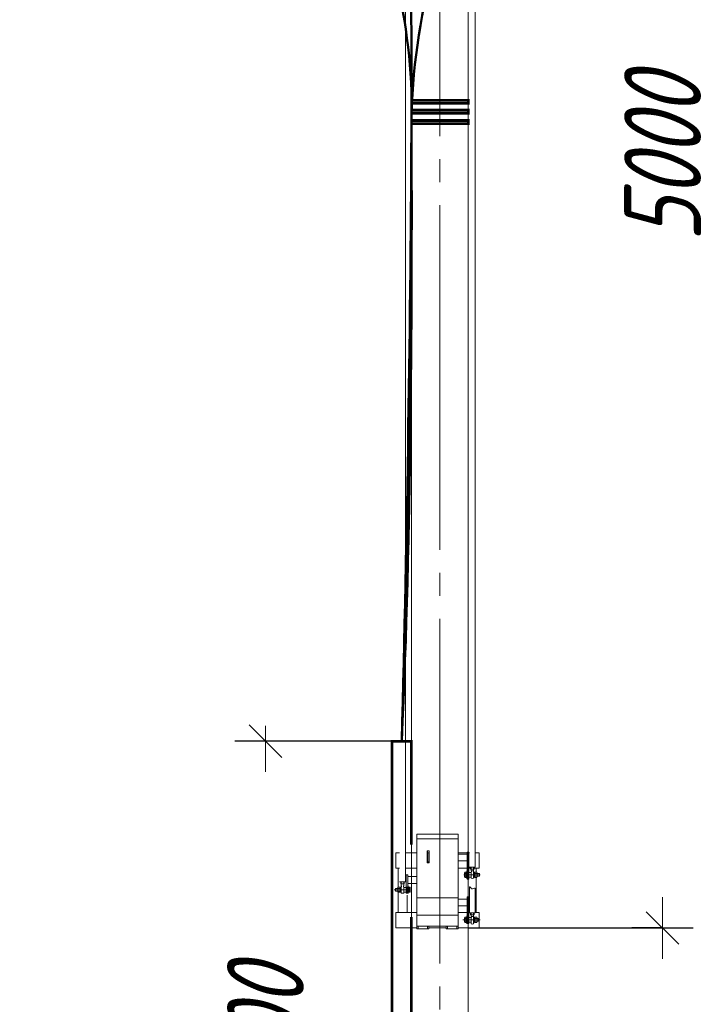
# Model space of a CAD drawing. Header units: millimetres. Extents: x 0 to 630, y 0 to 297.
# Tile 14 of 22: x 197 to 241, y 112 to 176. Entities that reach past the tile are written whole.
import ezdxf

# ---------------------------------------------------------------- set-up
doc = ezdxf.new("R2010")
doc.units = ezdxf.units.MM
for name, pattern in [('K5LT32797', [0]), ('K5LT32803', [0]), ('K5LT_AXLED', [26.939054, 22.439054, -1.5, 1.5, -1.5]), ('K5LT_BASIC', [0]), ('K5LT_THIN', [0]), ('K5LT_THIN_INCLUDED_TO_HATCHING', [0])]:
    doc.linetypes.add(name, pattern=pattern)
doc.layers.add('Системный слой', color=7, linetype='Continuous')
doc.styles.add('KDIMTEXTSTYLE', font='GOST_AU.SHX', dxfattribs={"width": 0.96, "oblique": 15, "height": 5})
doc.dimstyles.new('KDIMSTYLE (0.02)', dxfattribs={"dimtxt": 5, "dimasz": 1, "dimexe": 2, "dimexo": 0, "dimgap": 1, "dimtad": 1, "dimlfac": 50, "dimtxsty": 'KDIMTEXTSTYLE', "dimsah": 1, "dimcen": 0, "dimdle": 1, "dimadec": 0, "dimazin": 0, "dimtfac": 0.667, "dimtmove": 0, "dimatfit": 3, "dimfxl": 1, "dimtvp": 1, "dimtolj": 1, "dimtzin": 0, "dimarcsym": 0})

# ---------------------------------------------------------------- blocks, each defined once
blk = doc.blocks.new('U3')
at = {"layer": 'Системный слой', "color": 7, "linetype": 'K5LT32803', "lineweight": 50}
for p, q in [((222.253, 119.672), (222.288, 119.672)), ((222.253, 119.297), (222.253, 119.672)), ((222.289, 119.297), (222.253, 119.297)), ((222.288, 119.672), (222.289, 119.297))]:
    blk.add_line(p, q, dxfattribs=at)
blk = doc.blocks.new('U4')
at = {"layer": 'Системный слой', "color": 7, "linetype": 'K5LT32803', "lineweight": 50}
for p, q in [((226.111, 120.642), (226.075, 120.642)), ((226.075, 120.642), (226.075, 120.267)), ((226.111, 120.267), (226.111, 120.642)), ((226.075, 120.267), (226.111, 120.267))]:
    blk.add_line(p, q, dxfattribs=at)
blk = doc.blocks.new('U5')
at = {"layer": 'Системный слой', "color": 7, "linetype": 'K5LT32803', "lineweight": 50}
for p, q in [((226.111, 117.713), (226.075, 117.713)), ((226.075, 117.713), (226.075, 117.339)), ((226.075, 117.339), (226.111, 117.338)), ((226.111, 117.338), (226.111, 117.713))]:
    blk.add_line(p, q, dxfattribs=at)
blk = doc.blocks.new('KDIMARROW_03')
at = {"layer": 'Системный слой', "color": 0, "linetype": 'K5LT_THIN', "lineweight": 18}
for p, q in [((-1.061, -1.061), (1.061, 1.061)), ((0, 0), (-1, 0)), ((0, 0), (2, 0))]:
    blk.add_line(p, q, dxfattribs=at)

msp = doc.modelspace()

# ---------------------------------------------------------------- linework, layer by layer
at = {"layer": 'Системный слой', "color": 7, "linetype": 'K5LT_AXLED', "lineweight": 18}
msp.add_line((224.34049, 33.86288), (224.34049, 271.81437), dxfattribs=at)
at = {"layer": 'Системный слой', "color": 7, "linetype": 'K5LT_THIN_INCLUDED_TO_HATCHING', "lineweight": 18}
for p, q in [((222.49049, 212.11711), (222.49049, 41.15353)), ((226.19049, 212.11711), (226.19049, 41.15353)), ((222.84709, 123.10625), (222.84709, 116.93744)), ((222.84709, 123.10625), (225.52262, 123.10625)), ((225.52262, 123.10625), (225.52262, 116.93744)), ((222.84709, 122.8021), (225.52262, 122.8021)), ((221.72232, 121.88057), (221.46472, 121.88057)), ((221.46472, 121.88057), (221.4661, 120.88171)), ((222.84709, 121.88057), (222.10361, 121.88057)), ((223.50681, 122.01798), (223.64878, 122.01798)), ((223.50681, 122.01798), (223.50681, 121.24562)), ((223.54272, 122.01798), (223.54272, 121.24562)), ((223.54272, 121.89076), (223.61407, 121.89076)), ((223.61407, 121.89076), (223.61407, 121.29945)), ((223.64878, 122.01798), (223.64878, 121.24562)), ((226.11086, 121.88057), (225.52262, 121.88057)), ((226.11086, 121.94105), (226.21788, 121.94105)), ((226.11086, 121.94105), (226.11086, 120.17771)), ((226.21788, 121.94105), (226.21788, 120.17771)), ((226.2661, 121.88057), (226.21788, 121.88057)), ((226.90498, 121.88057), (226.64738, 121.88057)), ((226.90498, 121.88057), (226.90498, 120.88171)), ((223.50681, 121.24562), (223.64878, 121.24562)), ((223.54272, 121.29945), (223.61407, 121.29945)), ((225.52262, 121.81092), (226.11086, 121.81092)), ((225.52262, 121.365), (226.11086, 121.365)), ((221.71637, 120.88171), (221.4661, 120.88171)), ((221.62392, 119.65007), (221.62675, 120.88171)), ((222.84709, 120.88171), (222.09765, 120.88171)), ((226.11086, 120.88171), (225.52262, 120.88171)), ((225.95052, 120.58963), (225.95014, 120.3198)), ((225.96895, 120.62146), (225.95052, 120.58963)), ((226.07542, 120.62132), (225.96895, 120.62146)), ((226.07496, 120.28777), (226.07542, 120.62132)), ((226.34231, 120.88171), (226.21788, 120.88171)), ((226.21809, 120.60596), (226.37862, 120.60574)), ((226.64738, 120.94951), (226.2661, 120.94951)), ((226.34231, 120.94952), (226.34231, 120.82265)), ((226.4443, 120.82265), (226.34231, 120.82265)), ((226.37854, 120.36494), (226.37862, 120.60574)), ((226.37857, 120.64586), (226.37857, 120.36254)), ((226.37866, 120.94952), (226.37867, 120.70554)), ((226.37867, 120.70554), (226.38842, 120.70554)), ((226.38842, 120.70554), (226.38842, 120.65562)), ((226.38842, 120.70554), (226.45674, 120.70554)), ((226.57117, 120.82265), (226.4443, 120.82265)), ((226.52505, 120.70554), (226.45674, 120.70554)), ((226.52218, 120.65263), (226.52473, 120.65059)), ((226.52473, 120.65059), (226.52727, 120.64957)), ((226.52505, 120.70554), (226.52505, 120.65562)), ((226.53481, 120.70554), (226.52505, 120.70554)), ((226.52727, 120.64957), (226.52982, 120.64907)), ((226.52982, 120.64907), (226.53236, 120.64754)), ((226.53236, 120.64754), (226.53236, 120.64703)), ((226.53481, 120.94952), (226.53481, 120.70554)), ((226.53491, 120.64586), (226.53491, 120.36254)), ((226.53543, 120.64092), (226.53491, 120.26634)), ((226.5711, 120.64087), (226.53543, 120.64092)), ((226.57059, 120.26629), (226.5711, 120.64087)), ((226.57103, 120.58825), (226.57066, 120.31891)), ((226.61562, 120.58819), (226.57103, 120.58825)), ((226.57117, 120.94952), (226.57117, 120.82265)), ((226.90498, 120.88171), (226.57117, 120.88171)), ((226.61525, 120.31707), (226.61562, 120.58997)), ((226.61525, 120.31885), (226.61562, 120.58819)), ((226.61562, 120.58997), (226.63317, 120.62027)), ((226.63317, 120.62027), (226.74086, 120.62012)), ((226.70259, 120.88171), (226.70318, 120.62017)), ((226.74086, 120.62012), (226.75832, 120.58977)), ((226.75832, 120.58977), (226.75794, 120.31687)), ((226.917, 120.54229), (226.75826, 120.54251)), ((226.91676, 120.36392), (226.917, 120.54229)), ((222.09765, 119.99885), (221.71637, 119.99885)), ((221.79258, 119.99886), (221.79258, 119.87199)), ((221.82894, 119.99886), (221.82894, 119.73586)), ((221.98508, 119.99886), (221.98508, 119.73586)), ((222.02144, 119.99886), (222.02144, 119.87199)), ((222.14587, 120.46329), (222.25289, 120.46329)), ((222.14587, 120.46329), (222.25289, 120.46329)), ((222.14587, 120.46329), (222.14587, 119.26104)), ((222.25289, 120.46329), (222.25289, 119.26104)), ((222.84113, 120.33858), (222.25289, 120.33858)), ((225.89369, 120.45485), (226.96013, 120.4531)), ((225.95014, 120.3198), (225.96849, 120.28791)), ((226.07507, 120.37115), (225.95021, 120.37132)), ((226.0753, 120.53793), (225.95044, 120.5381)), ((225.96849, 120.28791), (226.07496, 120.28777)), ((226.21788, 120.17771), (226.11086, 120.17771)), ((226.21767, 120.30273), (226.37821, 120.30251)), ((226.37821, 120.30251), (226.37829, 120.36494)), ((226.37857, 120.36254), (226.37857, 120.23665)), ((226.53491, 120.36254), (226.53491, 120.23666)), ((226.53491, 120.26634), (226.57059, 120.26629)), ((226.57066, 120.31891), (226.61525, 120.31885)), ((226.57084, 120.45358), (226.61546, 120.46975)), ((226.63271, 120.28672), (226.61525, 120.31707)), ((226.61532, 120.37013), (226.75802, 120.36993)), ((226.61555, 120.53691), (226.75825, 120.53671)), ((226.7404, 120.28657), (226.63271, 120.28672)), ((226.70394, 120.28662), (226.70916, 117.99197)), ((226.75794, 120.31687), (226.7404, 120.28657)), ((226.75801, 120.36414), (226.91676, 120.36392)), ((222.4282, 119.48465), (221.36176, 119.48291)), ((221.44675, 119.57223), (221.6055, 119.57245)), ((221.447, 119.39387), (221.44675, 119.57223)), ((221.60575, 119.39408), (221.447, 119.39387)), ((221.6229, 119.65007), (221.60544, 119.61972)), ((221.60544, 119.61972), (221.60581, 119.34682)), ((221.7482, 119.56685), (221.60551, 119.56666)), ((221.74843, 119.40008), (221.60574, 119.39988)), ((221.60581, 119.34682), (221.62336, 119.31652)), ((221.62011, 117.99201), (221.62315, 119.31688)), ((221.73058, 119.65022), (221.6229, 119.65007)), ((221.62336, 119.31652), (221.73104, 119.31667)), ((221.74813, 119.61992), (221.73058, 119.65022)), ((221.73104, 119.31667), (221.74851, 119.34701)), ((221.74851, 119.34701), (221.74813, 119.61992)), ((221.74813, 119.61813), (221.79273, 119.6182)), ((221.7485, 119.3488), (221.74813, 119.61813)), ((221.79291, 119.49214), (221.7483, 119.47597)), ((221.7931, 119.34886), (221.7485, 119.3488)), ((221.89457, 119.87199), (221.79258, 119.87199)), ((221.79265, 119.67081), (221.82833, 119.67086)), ((221.79317, 119.29624), (221.79265, 119.67081)), ((221.79273, 119.6182), (221.7931, 119.34886)), ((221.82884, 119.29629), (221.79317, 119.29624)), ((221.82833, 119.67086), (221.82884, 119.29629)), ((221.82884, 119.67618), (221.82884, 119.39286)), ((221.82884, 119.39286), (221.82884, 119.26697)), ((221.82894, 119.73586), (221.8387, 119.73586)), ((221.8387, 119.73586), (221.8387, 119.68594)), ((222.02144, 119.87199), (221.89457, 119.87199)), ((221.97533, 119.73586), (221.97533, 119.68594)), ((221.98508, 119.73586), (221.97533, 119.73586)), ((222.14566, 119.6359), (221.98513, 119.63568)), ((221.98522, 119.39488), (221.98513, 119.63568)), ((221.98518, 119.67618), (221.98518, 119.39286)), ((221.98518, 119.39286), (221.98519, 119.26698)), ((221.98555, 119.33245), (221.98546, 119.39488)), ((222.14608, 119.33267), (221.98555, 119.33245)), ((222.14587, 119.26104), (222.25289, 119.26104)), ((222.84113, 119.89266), (222.25289, 119.89266)), ((222.28834, 119.65126), (222.3948, 119.65141)), ((222.2888, 119.31771), (222.28834, 119.65126)), ((222.28845, 119.56787), (222.41331, 119.56804)), ((222.28868, 119.4011), (222.41354, 119.40127)), ((222.39526, 119.31786), (222.2888, 119.31771)), ((222.3948, 119.65141), (222.41324, 119.61957)), ((222.41361, 119.34974), (222.39526, 119.31786)), ((222.41324, 119.61957), (222.41361, 119.34974)), ((226.2661, 117.97748), (226.2661, 119.67235)), ((226.64738, 119.59402), (226.64738, 117.97748)), ((222.20526, 117.99199), (222.20526, 119.1287)), ((222.84709, 118.9584), (225.52262, 118.9584)), ((225.52262, 118.8801), (226.11086, 118.8801)), ((226.11086, 119.01255), (226.21788, 119.01255)), ((226.11086, 119.01255), (226.11086, 117.27858)), ((226.21788, 119.01255), (226.21788, 117.27858)), ((221.46472, 117.99201), (222.84709, 117.99197)), ((221.46472, 117.99201), (221.46472, 116.99314)), ((225.52262, 118.43418), (226.11086, 118.43418)), ((226.11086, 117.99187), (225.52262, 117.99176)), ((226.2661, 117.9919), (226.21788, 117.99189)), ((226.64738, 117.97748), (226.2661, 117.97748)), ((226.34231, 117.97748), (226.34231, 117.85061)), ((226.37866, 117.97748), (226.37867, 117.7335)), ((226.53481, 117.97749), (226.53481, 117.73351)), ((226.57117, 117.97749), (226.57117, 117.85062)), ((226.90498, 117.99201), (226.64738, 117.99196)), ((226.90498, 117.99201), (226.90498, 116.99314)), ((222.84709, 117.8233), (225.52262, 117.8233)), ((225.83737, 117.52615), (226.96083, 117.5246)), ((225.95052, 117.66091), (225.95014, 117.39107)), ((225.95014, 117.39107), (225.96849, 117.35919)), ((226.07507, 117.44243), (225.95021, 117.4426)), ((226.0753, 117.60921), (225.95044, 117.60938)), ((225.96895, 117.69274), (225.95052, 117.66091)), ((225.96849, 117.35919), (226.07496, 117.35904)), ((226.07542, 117.69259), (225.96895, 117.69274)), ((226.07496, 117.35904), (226.07542, 117.69259)), ((226.21767, 117.37401), (226.37821, 117.37379)), ((226.21809, 117.67724), (226.37862, 117.67701)), ((226.4443, 117.85062), (226.34231, 117.85061)), ((226.37821, 117.37379), (226.37829, 117.43622)), ((226.37854, 117.43622), (226.37862, 117.67701)), ((226.37857, 117.67383), (226.37857, 117.3905)), ((226.37857, 117.3905), (226.37857, 117.26462)), ((226.37867, 117.7335), (226.38842, 117.7335)), ((226.38842, 117.7335), (226.38843, 117.68359)), ((226.38842, 117.7335), (226.45674, 117.7335)), ((226.57117, 117.85062), (226.4443, 117.85062)), ((226.52505, 117.73351), (226.45674, 117.7335)), ((226.52505, 117.73351), (226.52505, 117.68359)), ((226.53481, 117.73351), (226.52505, 117.73351)), ((226.53529, 117.71247), (226.53478, 117.3379)), ((226.53478, 117.3379), (226.57045, 117.33785)), ((226.53491, 117.67383), (226.53491, 117.39051)), ((226.53516, 117.61437), (226.53491, 117.61437)), ((226.53491, 117.39051), (226.53491, 117.26462)), ((226.57097, 117.71242), (226.53529, 117.71247)), ((226.57045, 117.33785), (226.57097, 117.71242)), ((226.57089, 117.6598), (226.57052, 117.39047)), ((226.57052, 117.39047), (226.61512, 117.39041)), ((226.57071, 117.51414), (226.61532, 117.5303)), ((226.61549, 117.65974), (226.57089, 117.6598)), ((226.61511, 117.38862), (226.61549, 117.66153)), ((226.63258, 117.35828), (226.61511, 117.38862)), ((226.61512, 117.39041), (226.61549, 117.65974)), ((226.61519, 117.44169), (226.75788, 117.44149)), ((226.61542, 117.60846), (226.75811, 117.60827)), ((226.61549, 117.66153), (226.63304, 117.69183)), ((226.74026, 117.35813), (226.63258, 117.35828)), ((226.63304, 117.69183), (226.74072, 117.69168)), ((226.75781, 117.38843), (226.74026, 117.35813)), ((226.74072, 117.69168), (226.75818, 117.66133)), ((226.75818, 117.66133), (226.75781, 117.38843)), ((226.75787, 117.43569), (226.8453, 117.4352)), ((226.84554, 117.61357), (226.75812, 117.61406)), ((226.8453, 117.4352), (226.84554, 117.61357)), ((222.84709, 116.99314), (221.46472, 116.99314)), ((222.84709, 117.10613), (225.52262, 117.10613)), ((222.84709, 116.93744), (223.61407, 116.93744)), ((222.91843, 117.10613), (222.91843, 116.93744)), ((223.54272, 117.10613), (223.54272, 116.93744)), ((223.61407, 117.10613), (223.61407, 116.93744)), ((223.61407, 116.99314), (224.75558, 116.99314)), ((224.75558, 117.10613), (224.75558, 116.93744)), ((224.75558, 116.93744), (225.52262, 116.93744)), ((224.82693, 117.10613), (224.82693, 116.93744)), ((225.45122, 117.10613), (225.45122, 116.93744)), ((226.90498, 116.99314), (225.52262, 116.99314)), ((226.21788, 117.27858), (226.11086, 117.27858))]:
    msp.add_line(p, q, dxfattribs=at)
at = {"layer": 'Системный слой', "color": 7, "linetype": 'K5LT_THIN', "lineweight": 18}
for p, q in [((222.09765, 208.50528), (222.09765, 119.99885)), ((226.64738, 120.94951), (226.64738, 208.36579))]:
    msp.add_line(p, q, dxfattribs=at)
at = {"layer": 'Системный слой', "color": 7, "linetype": 'K5LT_THIN', "const_width": 0.18}
for points in [[(222.49366, 170.69092), (226.19366, 170.69092), (226.19366, 170.89092), (222.49366, 170.89092)], [(222.49532, 170.04832), (226.19532, 170.04832), (226.19532, 170.24832), (222.49532, 170.24832)], [(222.49049, 169.37629), (226.19049, 169.37629), (226.19049, 169.57629), (222.49049, 169.57629)], [(222.49049, 122.41354), (222.49049, 129.15354), (221.23049, 129.15354), (221.23049, 83.15354), (222.49049, 83.15354), (222.49049, 117.71354)]]:
    msp.add_lwpolyline(points, dxfattribs=at)
at = {"layer": 'Системный слой', "color": 7, "linetype": 'K5LT_THIN_INCLUDED_TO_HATCHING', "lineweight": 18}
for centre, radius, start, end in [((226.37867, 120.65562), 0.00976, 269.4282718, 0.0004185), ((226.53481, 120.65562), 0.00976, 180.0004185, 270.5725651), ((226.45674, 120.44092), 0.21871, 249.0587843, 290.9420527), ((221.82894, 119.68594), 0.00976, 269.4282718, 0.0004185), ((221.90701, 119.47124), 0.21871, 249.0587843, 290.9420527), ((221.98508, 119.68594), 0.00976, 180.0004185, 270.5725651), ((226.37867, 117.68359), 0.00976, 269.4282718, 0.0004185), ((226.53481, 117.68359), 0.00976, 180.0004185, 270.5725651), ((226.45674, 117.46889), 0.21871, 249.0587843, 290.9420527)]:
    msp.add_arc(centre, radius, start, end, dxfattribs=at)
at = {"layer": 'Системный слой', "color": 7, "linetype": 'K5LT_BASIC', "lineweight": 50}
for points, knots in [([(221.86049, 129.15354), (222.49049, 143.19222), (222.53565, 157.02408), (222.49366, 170.89092), (222.47494, 177.07344), (220.22751, 183.17539), (219.456, 189.36232), (218.64196, 195.89034), (218.27553, 202.47832), (217.81894, 209.04589), (217.50003, 213.63302), (217.55046, 218.49539), (216.99259, 222.81662)], [0, 0, 0, 0, 1, 1, 1, 2, 2, 2, 3, 3, 3, 4, 4, 4, 4]), ([(221.86049, 129.15354), (222.49049, 143.19222), (222.49049, 156.00745), (222.49049, 169.37629), (222.49049, 176.20819), (224.84057, 182.98844), (226.19049, 189.75963), (227.55785, 196.61835), (229.74775, 203.34314), (230.65142, 210.2642), (231.19368, 214.4173), (231.1628, 218.63397), (231.64809, 222.81662)], [0, 0, 0, 0, 1, 1, 1, 2, 2, 2, 3, 3, 3, 4, 4, 4, 4]), ([(221.86049, 129.15354), (222.21816, 142.78402), (222.42977, 156.41561), (222.49532, 170.04832), (222.52628, 176.48607), (222.36136, 182.92792), (222.49049, 189.36232), (222.71449, 200.52459), (223.54643, 211.67108), (224.34286, 222.81662)], [0, 0, 0, 0, 1, 1, 1, 2, 2, 2, 3, 3, 3, 3])]:
    msp.add_open_spline(points, degree=3, knots=knots, dxfattribs=at)
at = {"layer": 'Системный слой', "color": 7, "linetype": 'K5LT32797', "lineweight": 18}
msp.add_open_spline([(226.2661, 119.67235), (226.31074, 119.71882), (226.40188, 119.3885), (226.57205, 119.62793), (226.64738, 119.59402)], degree=3, knots=[0, 0, 0, 0, 0.217034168, 0.495289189, 0.495289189, 0.495289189, 0.495289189], dxfattribs=at)

# ---------------------------------------------------------------- block references
at = {"layer": 'Системный слой'}
for name in ['U4', 'U3', 'U5']:
    msp.add_blockref(name, (0, 0), dxfattribs=at)

# ---------------------------------------------------------------- dimensions: what is measured, and where the dimension line sits
at = {"layer": 'Системный слой', "color": 7}
for base, p1, p2, location, text in [((238.83543, 116.99314), (226.24513, 217.16766), (238.83543, 116.99314), (238.83543, 167.0804), '\\H5.0;\\W0.965;\\Q15;\\H5.0;\\W0.965;\\Q15;\\Q15;5000'), ((238.83543, 89.15354), (226.2138, 116.99314), (226.19049, 89.15354), (238.83543, 103.07334), '\\H5.0;\\W0.965;\\Q15;\\H5.0;\\W0.965;\\Q15;\\Q15;1400')]:
    msp.add_linear_dim(base=base, p1=p1, p2=p2, angle=90, location=location, text=text, dimstyle='KDIMSTYLE (0.02)', override={"dimexo": 0, "dimblk1": 'KDIMARROW_03', "dimblk2": 'KDIMARROW_03', "dimse1": 0, "dimse2": 0, "dimclrt": 7, "dimtolj": 1}, dxfattribs=at).render()
msp.add_linear_dim(base=(212.98427, 89.15354), p1=(222.49049, 129.15354), p2=(222.49049, 89.15354), angle=90, location=(212.98427, 109.15354), dimstyle='KDIMSTYLE (0.02)', override={"dimexo": 0, "dimpost": '\\H5.0;\\W0.965;\\Q15;<>', "dimblk1": 'KDIMARROW_03', "dimblk2": 'KDIMARROW_03', "dimse1": 0, "dimse2": 0, "dimclrt": 7, "dimtolj": 1}, dxfattribs=at).render()

doc.saveas('drawing.dxf')
